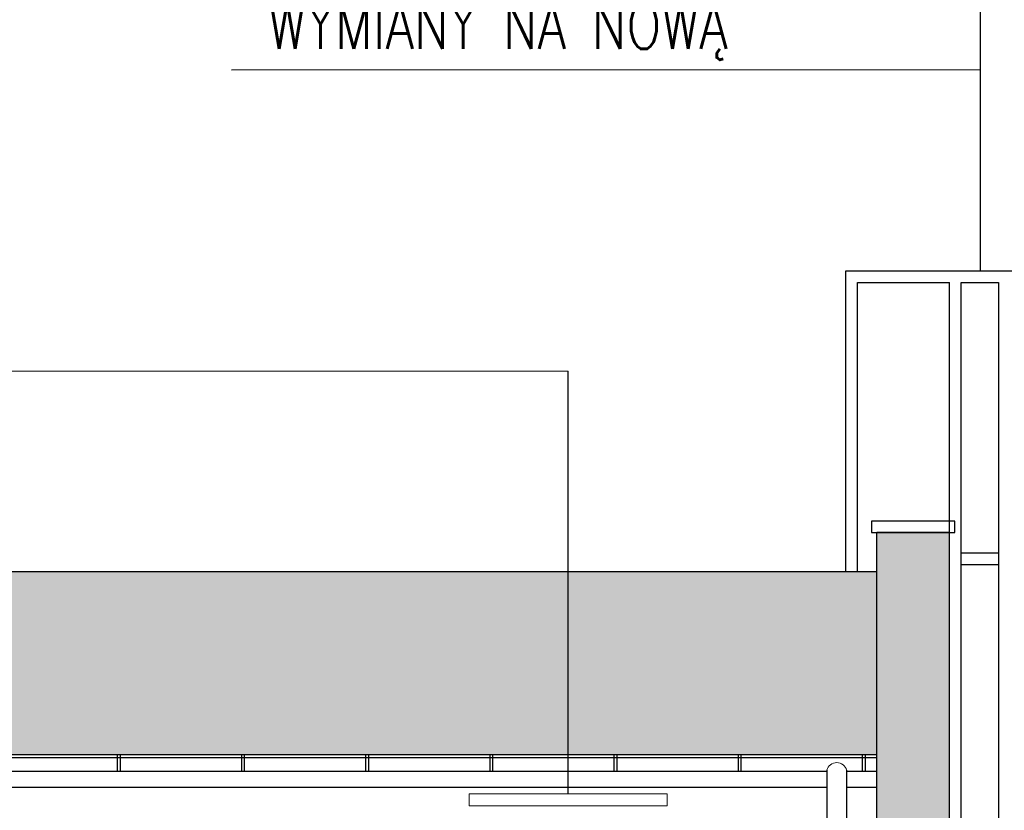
# Model space of a CAD drawing. Header units: millimetres. Extents: x 50026 to 146998, y 1038179 to 1573505.
# Tile 22 of 122: x 52964 to 53465, y 1046902 to 1047304. Entities that reach past the tile are written whole.
import ezdxf

# ---------------------------------------------------------------- set-up
doc = ezdxf.new("R2010")
doc.units = ezdxf.units.MM
doc.header["$LTSCALE"] = 0.025
doc.linetypes.add('CONTINU', pattern=[0])
for name, color, linetype in [('1', 7, 'Continuous'), ('NAPISY', 2, 'Continuous'), ('szrafy', 8, 'Continuous'), ('ściany', 5, 'Continuous')]:
    doc.layers.add(name, color=color, linetype=linetype)
doc.layers.add('A_Kreskowanie', color=8, linetype='Continuous', lineweight=5)
doc.layers.add('kolory', color=7, linetype='Continuous', lineweight=9)
doc.styles.add('KS', font='romans.shx', dxfattribs={"width": 0.8, "height": 17.5})

# ---------------------------------------------------------------- blocks, each defined once
blk = doc.blocks.new('4')
at = {"layer": 'ściany'}
h = blk.add_hatch(color=254, dxfattribs=at)
h.dxf.hatch_style = 1
h.paths.add_polyline_path([(53437.23, 1047043.56), (53400.23, 1047043.56), (53400.23, 1045832.03), (53437.23, 1045832.03)])

msp = doc.modelspace()

# ---------------------------------------------------------------- hatches: boundary and pattern name
at = {"layer": 'ściany'}
h = msp.add_hatch(color=250, dxfattribs=at)
h.dxf.hatch_style = 1
h.paths.add_polyline_path([(53400.228, 1047023.56299), (50747.228, 1047023.56299), (50747.228, 1046930.38547), (53400.228, 1046930.38547)])

# ---------------------------------------------------------------- linework, layer by layer
at = {"layer": '1', "color": 7, "linetype": 'Continuous', "ltscale": 5}
for p, q in [((53374.83782, 1046922.56306), (53374.83782, 1045817.61619)), ((53384.83782, 1046922.56306), (53384.83782, 1045817.61619))]:
    msp.add_line(p, q, dxfattribs=at)
at = {"layer": 'A_Kreskowanie', "color": 7, "linetype": 'CONTINU'}
msp.add_arc((53379.83782, 1046921.36671), 5.14113, 13.4561807, 166.5438193, dxfattribs=at)
at = {"layer": 'kolory', "color": 1}
msp.add_line((50904.2016, 1047125.58917), (53243.2544, 1047125.58917), dxfattribs=at)
at = {"layer": 'kolory', "color": 5}
msp.add_lwpolyline([(53192.87611, 1046910.5552), (53293.6327, 1046910.5552), (53293.6327, 1046904.53768), (53192.87611, 1046904.53768)], close=True, dxfattribs=at)
at = {"layer": 'NAPISY', "linetype": 'Continuous', "ltscale": 0.2}
for p, q in [((53452.96675, 1047176.60537), (53452.96675, 1047374.63099)), ((53072.01744, 1047278.99768), (53452.96675, 1047279.04478))]:
    msp.add_line(p, q, dxfattribs=at)
at = {"layer": 'ściany', "color": 1}
for p, q in [((53384.44077, 1047176.60537), (53517.82776, 1047176.60537)), ((53384.44077, 1047023.56299), (53384.44077, 1047176.60537)), ((53390.38904, 1047170.6571), (53437.228, 1047170.6571)), ((53390.38904, 1047023.56299), (53390.38904, 1047170.6571)), ((53437.228, 1046115.46637), (53437.228, 1047170.6571)), ((53443.17627, 1047170.6571), (53462.08564, 1047170.6571)), ((53443.17627, 1046121.41464), (53443.17627, 1047170.6571)), ((53462.08564, 1047170.6571), (53462.08564, 1046121.41464)), ((53243.2544, 1046910.5552), (53243.2544, 1047125.58917)), ((53443.17627, 1047033.18215), (53462.08564, 1047033.18215)), ((53443.17627, 1047027.23388), (53462.08564, 1047027.23388)), ((53013.94488, 1046930.38547), (53013.94488, 1046921.87253)), ((53015.38579, 1046930.38547), (53015.38579, 1046921.87253)), ((53077.09421, 1046930.38547), (53077.09421, 1046921.87253)), ((53078.53512, 1046930.38547), (53078.53512, 1046921.87253)), ((53140.24355, 1046930.38547), (53140.24355, 1046921.87253)), ((53141.68445, 1046930.38547), (53141.68445, 1046921.87253)), ((53203.39288, 1046930.38547), (53203.39288, 1046921.87253)), ((53204.83379, 1046930.38547), (53204.83379, 1046921.87253)), ((53266.54222, 1046930.38547), (53266.54222, 1046921.87253)), ((53267.98312, 1046930.38547), (53267.98312, 1046921.87253)), ((53329.69155, 1046930.38547), (53329.69155, 1046921.87253)), ((53331.13246, 1046930.38547), (53331.13246, 1046921.87253)), ((53392.84089, 1046930.38547), (53392.84089, 1046921.87253)), ((53394.28179, 1046930.38547), (53394.28179, 1046921.87253))]:
    msp.add_line(p, q, dxfattribs=at)
at = {"layer": 'ściany', "color": 2}
for p, q in [((53400.228, 1045774.81503), (53400.228, 1047043.56299)), ((53437.228, 1047043.56299), (53400.228, 1047043.56299)), ((53437.228, 1045774.81503), (53437.228, 1047043.56299)), ((53400.228, 1047023.56299), (50747.228, 1047023.56299)), ((53374.83782, 1046921.87253), (50772.61819, 1046921.87253)), ((53400.228, 1046921.87253), (53384.83782, 1046921.87253)), ((53374.83782, 1046913.87253), (50772.61819, 1046913.87253)), ((53400.228, 1046913.87253), (53384.83782, 1046913.87253))]:
    msp.add_line(p, q, dxfattribs=at)
at = {"layer": 'ściany', "color": 7}
for p, q in [((53400.228, 1046930.38547), (50747.228, 1046930.38547)), ((53400.228, 1046928.87427), (50747.228, 1046928.87427))]:
    msp.add_line(p, q, dxfattribs=at)
msp.add_lwpolyline([(53439.9013, 1047049.25556), (53397.55471, 1047049.25556), (53397.55471, 1047043.56299), (53439.9013, 1047043.56299)], close=True, dxfattribs=at)

# ---------------------------------------------------------------- block references
at = {"layer": 'szrafy', "color": 24}
msp.add_blockref('4', (0, 0), dxfattribs=at)

# ---------------------------------------------------------------- texts
at = {"layer": 'NAPISY', "linetype": 'Continuous', "ltscale": 0.2, "insert": (53090.63077, 1047352.31916), "char_height": 23.52, "width": 897.1613802, "attachment_point": 1, "style": 'KS'}
msp.add_mtext('DRABINKA DACHOWA DO \\PWYMIANY NA NOWĄ ', dxfattribs=at)

doc.saveas('drawing.dxf')
